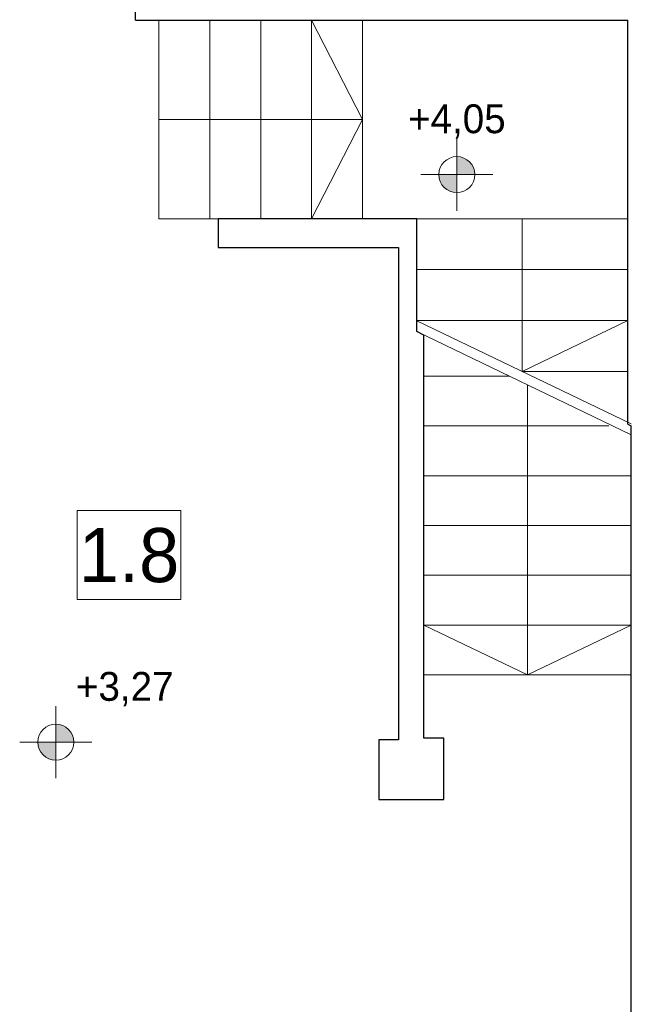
# Model space of a CAD drawing. Extents: x -438200 to -357500, y 15000 to 163871.
# Tile 62 of 148: x -418576 to -415185, y 72473 to 77933. Entities that reach past the tile are written whole.
import ezdxf

# ---------------------------------------------------------------- set-up
doc = ezdxf.new("R2010")
doc.units = 0
doc.header["$MEASUREMENT"] = 0
doc.set_wipeout_variables(frame=1)
doc.layers.add('#podkład', color=252, linetype='Continuous')
doc.layers.add('INWENT RZĘDNE', color=252, linetype='Continuous')
for name, color, linetype, lineweight in [('INWENT OPISY_Nr_Pióra__21', 252, 'Continuous', 9), ('INWENT RZĘDNE_Nr_Pióra__21', 252, 'Continuous', 9), ('INWENT.ŚCIANY_Nr_Pióra__1', 252, 'Continuous', 25), ('Istniejące schody_Nr_Pióra__5', 252, 'Continuous', 13)]:
    doc.layers.add(name, color=color, linetype=linetype, lineweight=lineweight)
doc.styles.add('GENERATED_STYLE_2', font='txt')
doc.styles.add('GENERATED_STYLE_3', font='txt')

# ---------------------------------------------------------------- blocks, each defined once
blk = doc.blocks.new('Koty wysokościowe_19', base_point=(-416152.2, 66886.8))
at = {"layer": 'INWENT RZĘDNE_Nr_Pióra__21', "linetype": 'Continuous'}
for points in [[(-416152.2, 66886.8), (-416052.2, 66886.8), (-416059.8, 66925.1), (-416081.5, 66957.5), (-416113.9, 66979.2), (-416152.2, 66986.8)], [(-416152.2, 66886.8), (-416252.2, 66886.8), (-416244.6, 66848.5), (-416222.9, 66816.1), (-416190.5, 66794.4), (-416152.2, 66786.8)]]:
    blk.add_hatch(color=256, dxfattribs=at).paths.add_polyline_path(points, flags=0)
for p, q in [((-416152.2, 66686.8), (-416152.2, 67086.8)), ((-416352.2, 66886.8), (-415952.2, 66886.8))]:
    blk.add_line(p, q, dxfattribs=at)
blk.add_circle((-416152.2, 66886.8), 100, dxfattribs=at)
at = {"layer": 'INWENT RZĘDNE_Nr_Pióra__21', "insert": (-416423, 67086.8), "char_height": 160, "attachment_point": 7, "style": 'GENERATED_STYLE_2'}
blk.add_mtext('{+4,05}', dxfattribs=at)
blk = doc.blocks.new('Koty wysokościowe_24', base_point=(-418376.1, 63739.3))
at = {"layer": 'INWENT RZĘDNE_Nr_Pióra__21', "linetype": 'Continuous'}
for points in [[(-418376.1, 63739.3), (-418276.1, 63739.3), (-418283.7, 63777.5), (-418305.4, 63810), (-418337.9, 63831.6), (-418376.1, 63839.3)], [(-418376.1, 63739.3), (-418476.1, 63739.3), (-418468.5, 63701), (-418446.8, 63668.5), (-418414.4, 63646.9), (-418376.1, 63639.3)]]:
    blk.add_hatch(color=256, dxfattribs=at).paths.add_polyline_path(points, flags=0)
for p, q in [((-418376.1, 63539.3), (-418376.1, 63939.3)), ((-418576.1, 63739.3), (-418176.1, 63739.3))]:
    blk.add_line(p, q, dxfattribs=at)
blk.add_circle((-418376.1, 63739.3), 100, dxfattribs=at)
at = {"layer": 'INWENT RZĘDNE_Nr_Pióra__21', "insert": (-418264.4, 63939.3), "char_height": 160, "attachment_point": 7, "style": 'GENERATED_STYLE_2'}
blk.add_mtext('{+3,27}', dxfattribs=at)
blk = doc.blocks.new('piętro')
at = {"layer": 'INWENT.ŚCIANY_Nr_Pióra__1', "color": 252, "linetype": 'Continuous'}
for p, q in [((-417934.9, 60094.3), (-417934.9, 60394.3)), ((-417934.9, 60094.3), (-415204.9, 60094.3)), ((-415204.9, 57854.6), (-415204.9, 60094.3)), ((-416374.9, 58994.3), (-417474.9, 58994.3)), ((-417474.9, 58994.3), (-417474.9, 58834.3)), ((-416374.9, 58367.7), (-416374.9, 58994.3)), ((-417474.9, 58834.3), (-416474.9, 58834.3)), ((-416474.9, 58834.3), (-416474.9, 56104.3)), ((-416334.9, 58348.5), (-416374.9, 58367.7)), ((-416334.9, 56114.3), (-416334.9, 58348.5)), ((-415204.9, 57854.6), (-415184.9, 57845)), ((-415184.9, 53634.3), (-415184.9, 57845)), ((-416474.9, 56104.3), (-416584.9, 56104.3)), ((-416584.9, 56104.3), (-416584.9, 55774.3)), ((-416224.9, 56114.3), (-416334.9, 56114.3)), ((-416224.9, 55774.3), (-416224.9, 56114.3)), ((-416584.9, 55774.3), (-416224.9, 55774.3))]:
    blk.add_line(p, q, dxfattribs=at)
at = {"layer": 'Istniejące schody_Nr_Pióra__5', "color": 252, "linetype": 'Continuous'}
for p, q in [((-417804.9, 60094.3), (-417804.9, 58994.3)), ((-417522.4, 60094.3), (-417522.4, 58994.3)), ((-417239.9, 60094.3), (-417239.9, 58994.3)), ((-416957.4, 60094.3), (-416957.4, 58994.3)), ((-416674.9, 59544.3), (-416957.4, 60094.3)), ((-416674.9, 60094.3), (-416674.9, 58994.3)), ((-417804.9, 59544.3), (-416674.9, 59544.3)), ((-416674.9, 59544.3), (-416957.4, 58994.3)), ((-417804.9, 58994.3), (-417474.9, 58994.3)), ((-416374.9, 58994.3), (-415204.9, 58994.3)), ((-415789.9, 58994.3), (-415789.9, 58146.8)), ((-415204.9, 58711.8), (-416374.9, 58711.8)), ((-415204.9, 58429.3), (-416374.9, 58429.3)), ((-415184.9, 57856.2), (-416374.9, 58427.7)), ((-415789.9, 58146.8), (-415204.9, 58429.3)), ((-415184.9, 57796.2), (-416374.9, 58367.7)), ((-416334.9, 58121.2), (-415861.6, 58121.2)), ((-415204.9, 58146.8), (-415789.9, 58146.8)), ((-415759.9, 58072.4), (-415759.9, 56464.3)), ((-416334.9, 57845), (-415309.9, 57845)), ((-416334.9, 57568.9), (-415184.9, 57568.9)), ((-416334.9, 57292.7), (-415184.9, 57292.7)), ((-416334.9, 57016.6), (-415184.9, 57016.6)), ((-416334.9, 56740.4), (-415184.9, 56740.4)), ((-415759.9, 56464.3), (-416334.9, 56740.4)), ((-415759.9, 56464.3), (-415184.9, 56740.4)), ((-416334.9, 56464.3), (-415184.9, 56464.3))]:
    blk.add_line(p, q, dxfattribs=at)
at = {"layer": 'INWENT RZĘDNE', "color": 252}
for name, p in [('Koty wysokościowe_19', (-416152.2, 59238.5)), ('Koty wysokościowe_24', (-418376.1, 56090.9))]:
    blk.add_blockref(name, p, dxfattribs=at)
at = {"color": 252, "linetype": 'Continuous', "ltscale": 1691839.906809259}
blk.add_wipeout([(-418257.9, 57376.9), (-417681.9, 57376.9), (-417681.9, 56882.8), (-418257.9, 56882.8)], dxfattribs=at).dxf.layer = 'INWENT OPISY_Nr_Pióra__21'
at = {"layer": 'INWENT OPISY_Nr_Pióra__21', "color": 252, "linetype": 'Continuous', "flags": 128}
blk.add_lwpolyline([(-418257.9, 57376.9), (-417681.9, 57376.9), (-417681.9, 56882.8), (-418257.9, 56882.8)], close=True, dxfattribs=at)
at = {"layer": 'INWENT OPISY_Nr_Pióra__21', "color": 252, "linetype": 'Continuous', "insert": (-417969.9, 56974.5), "char_height": 300, "attachment_point": 8, "style": 'GENERATED_STYLE_3'}
blk.add_mtext('{1.8 }', dxfattribs=at)

msp = doc.modelspace()

# ---------------------------------------------------------------- block references
at = {"layer": '#podkład', "color": 3, "lineweight": 50}
msp.add_blockref('piętro', (0, 17835.1), dxfattribs=at)

doc.saveas('drawing.dxf')
